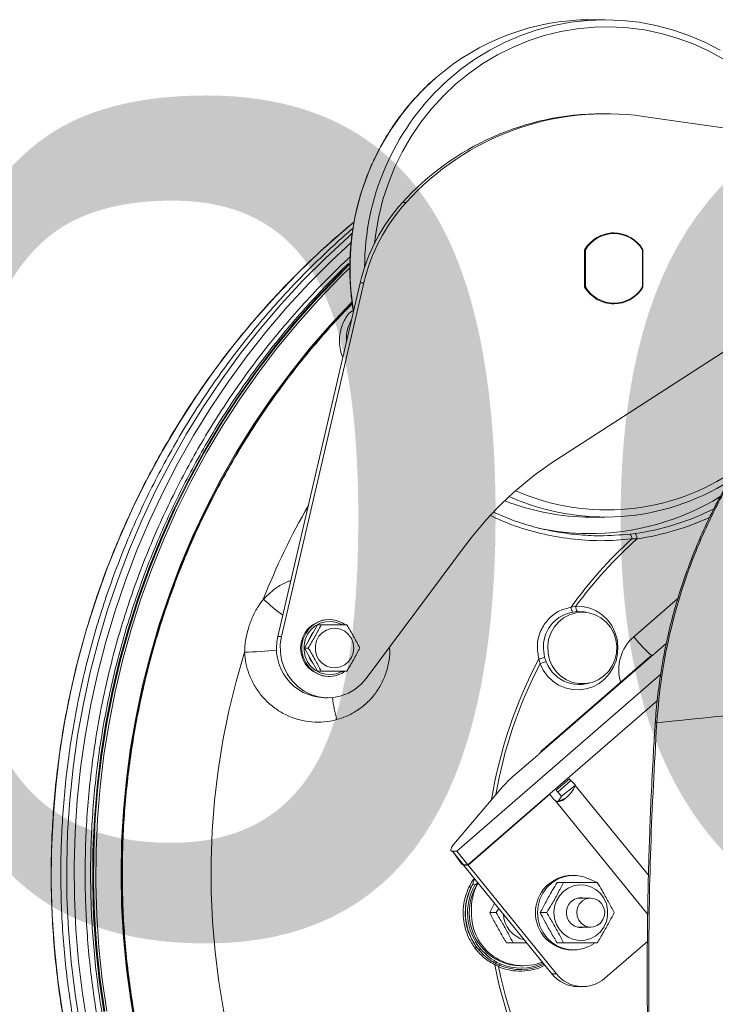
# Model space of a CAD drawing. Header units: millimetres. Extents: x 69081 to 158617, y -37521 to -9534.
# Tile 159 of 256: x 113583 to 113602, y -20038 to -20011. Entities that reach past the tile are written whole.
import ezdxf

# ---------------------------------------------------------------- set-up
doc = ezdxf.new("R2010")
doc.units = ezdxf.units.MM
doc.layers.add('ARCH_wyposażenie', color=8, linetype='Continuous', lineweight=9)
doc.layers.add('JS_DACH', color=3, linetype='Continuous')
doc.layers.add('R-----OP', color=1, linetype='Continuous')
doc.styles.add('SŁAWKA', font='simplex.shx', dxfattribs={"height": 12.5})

# ---------------------------------------------------------------- blocks, each defined once
blk = doc.blocks.new('MASZYNA MYJĄCA')
at = {"layer": 'ARCH_wyposażenie'}
for p, q in [((-24.115, -108.057), (-22.684, -98.146)), ((-14.453, -110.502), (-18.089, -104.865)), ((-9.468, -108.333), (-10.546, -107.09)), ((-9.024, -107.711), (-9.28, -107.415)), ((-8.968, -107.78), (-6.193, -110.976)), ((-8.413, -107.572), (-3.431, -113.311)), ((-3.048, -113.001), (-7.677, -107.668)), ((-20.357, -108.086), (-20.363, -108.072)), ((-20.363, -108.072), (-19.309, -108.072)), ((-19.315, -108.086), (-20.357, -108.086)), ((-19.315, -108.086), (-19.309, -108.072)), ((-8.898, -107.88), (-6.244, -110.937)), ((-2.752, -107.918), (-5.284, -109.979)), ((-4.846, -110.534), (-1.646, -107.938)), ((0.147, -109.147), (-0.893, -107.948)), ((-12.357, -108.433), (-12.374, -108.295)), ((-12.226, -108.239), (-12.219, -108.389)), ((-20.836, -108.894), (-20.836, -108.96)), ((-18.836, -108.96), (-18.836, -108.894)), ((-26.836, -109.145), (-26.836, -109.554)), ((-12.836, -109.554), (-12.836, -109.145)), ((-24.192, -109.228), (-24.192, -109.228)), ((-20.363, -109.716), (-20.357, -109.691)), ((-19.309, -109.716), (-20.363, -109.716)), ((-20.363, -109.716), (-20.363, -109.716)), ((-20.357, -109.691), (-19.315, -109.691)), ((-19.309, -109.716), (-19.315, -109.691)), ((-19.309, -109.716), (-19.309, -109.716)), ((-10.157, -109.682), (-10.157, -109.682)), ((-8.143, -109.682), (-8.162, -109.589)), ((-2.109, -109.544), (-2.109, -109.914)), ((-1.293, -109.914), (-1.293, -109.544)), ((-10.302, -110.098), (-10.326, -109.963)), ((-10.177, -109.92), (-10.163, -110.048)), ((-4.979, -110.371), (-5.284, -109.979)), ((-0.651, -110.078), (-0.651, -110.027)), ((0.381, -109.896), (0.381, -109.768)), ((-5.466, -110.145), (-5.466, -110.145)), ((-5.145, -110.515), (-5.466, -110.145)), ((-5.097, -110.473), (-5.418, -110.103)), ((-4.82, -110.491), (-4.921, -110.253)), ((-2.751, -110.078), (-2.751, -110.078)), ((-5.145, -110.515), (-5.145, -110.515)), ((-4.979, -110.371), (-5.097, -110.473)), ((-4.888, -110.581), (-5.033, -110.699)), ((-3.041, -112.994), (0.024, -110.509)), ((-2.551, -110.308), (-2.551, -110.491)), ((-0.851, -110.308), (-0.851, -110.49)), ((0.024, -110.637), (0.024, -110.509)), ((-8.888, -110.841), (-8.764, -110.799)), ((-5.033, -110.699), (-3.041, -112.994)), ((-5.033, -110.699), (-5.033, -110.699)), ((0.024, -110.637), (-3.041, -113.122)), ((-1.701, -110.782), (-1.701, -110.965)), ((-8.707, -110.97), (-8.843, -111.005)), ((-6.137, -111.036), (-5.577, -111.681)), ((-0.201, -111.514), (-0.201, -111.45)), ((-0.851, -111.731), (-0.851, -111.914)), ((-3.684, -113.353), (-5.187, -112.078)), ((-1.822, -112.134), (-1.701, -112.206)), ((-1.701, -112.206), (-1.701, -112.388)), ((-0.312, -112.197), (-0.261, -112.096)), ((-0.181, -112.141), (-0.235, -112.248)), ((-1.701, -112.388), (-1.965, -112.25)), ((-2.54, -112.717), (-2.48, -112.81)), ((-8.294, -115.864), (-12.078, -113.041)), ((-3.048, -113.001), (-3.431, -113.311)), ((-3.048, -113.13), (-3.048, -113.001)), ((-3.041, -113.122), (-3.041, -112.994)), ((-2.505, -112.864), (-2.666, -112.819)), ((-3.048, -113.13), (-3.431, -113.441)), ((-3.431, -113.441), (-3.061, -113.166)), ((-3.431, -113.311), (-3.431, -113.441)), ((-3.041, -113.122), (-3.041, -113.122)), ((-21.688, -114.848), (-21.688, -114.745)), ((-19.425, -115.932), (-9.478, -118.251)), ((-19.425, -115.932), (-19.425, -116.034)), ((-9.478, -118.353), (-19.425, -116.034)), ((-9.95, -116.935), (-9.95, -116.935)), ((-8.35, -116.935), (-8.35, -116.907)), ((-7.75, -117.038), (-7.75, -116.935)), ((-9.8, -117.134), (-9.8, -117.242)), ((-9.8, -117.242), (-9.8, -117.135)), ((-8.5, -117.242), (-8.5, -117.135)), ((-9.15, -117.605), (-9.8, -117.242)), ((-8.831, -117.426), (-9.15, -117.605)), ((-9.15, -117.605), (-9.15, -117.497)), ((-8.952, -117.493), (-8.831, -117.442)), ((-8.831, -117.442), (-8.831, -117.426)), ((-8.819, -117.435), (-8.831, -117.442)), ((-8.5, -117.242), (-8.819, -117.42)), ((-8.819, -117.42), (-8.819, -117.435)), ((-9.478, -118.251), (-9.478, -118.353))]:
    blk.add_line(p, q, dxfattribs=at)
for points in [[(1.492, -123.922), (0.592, -124.066), (-0.314, -124.175), (-1.224, -124.251), (-2.136, -124.292), (-3.049, -124.3), (-3.961, -124.274), (-4.872, -124.214), (-5.779, -124.12), (-6.683, -123.992), (-7.58, -123.83), (-8.471, -123.636), (-9.353, -123.408), (-10.225, -123.147), (-11.086, -122.855), (-11.935, -122.53), (-12.77, -122.174), (-13.591, -121.787), (-14.395, -121.37), (-15.182, -120.923), (-15.951, -120.447), (-16.701, -119.943), (-17.429, -119.412), (-18.136, -118.853), (-18.82, -118.269), (-19.481, -117.66), (-20.116, -117.026), (-20.726, -116.369), (-20.816, -116.267)], [(1.476, -123.713), (0.579, -123.855), (-0.324, -123.964), (-1.23, -124.04), (-2.138, -124.081), (-3.048, -124.089), (-3.957, -124.063), (-4.864, -124.003), (-5.768, -123.909), (-6.668, -123.782), (-7.562, -123.621), (-8.449, -123.427), (-9.328, -123.2), (-10.197, -122.94), (-11.055, -122.649), (-11.901, -122.325), (-12.733, -121.971), (-13.55, -121.585), (-14.352, -121.17), (-15.136, -120.725), (-15.902, -120.251), (-16.648, -119.748), (-17.374, -119.219), (-18.079, -118.662), (-18.76, -118.08), (-19.418, -117.473), (-20.051, -116.842), (-20.568, -116.289)], [(1.076, -123.17), (0.18, -123.298), (-0.72, -123.393), (-1.623, -123.454), (-2.528, -123.482), (-3.434, -123.475), (-4.338, -123.434), (-5.241, -123.359), (-6.139, -123.251), (-7.033, -123.109), (-7.92, -122.934), (-8.8, -122.725), (-9.67, -122.484), (-10.53, -122.21), (-11.379, -121.904), (-12.214, -121.567), (-13.036, -121.199), (-13.842, -120.8), (-14.632, -120.371), (-15.403, -119.913), (-16.156, -119.426), (-16.889, -118.911), (-17.6, -118.37), (-18.289, -117.802), (-18.955, -117.209), (-19.597, -116.591), (-19.864, -116.319)], [(1.654, -122.343), (0.774, -122.496), (-0.111, -122.616), (-1, -122.702), (-1.892, -122.753), (-2.785, -122.771), (-3.678, -122.754), (-4.571, -122.704), (-5.46, -122.619), (-6.345, -122.501), (-7.224, -122.348), (-8.097, -122.163), (-8.961, -121.944), (-9.816, -121.692), (-10.66, -121.408), (-11.492, -121.092), (-12.31, -120.744), (-13.113, -120.365), (-13.9, -119.956), (-14.669, -119.518), (-15.421, -119.05), (-16.152, -118.554), (-16.863, -118.03), (-17.551, -117.479), (-18.217, -116.903), (-18.858, -116.302), (-18.892, -116.269)], [(1.645, -122.322), (0.768, -122.475), (-0.116, -122.595), (-1.003, -122.68), (-1.893, -122.732), (-2.785, -122.75), (-3.677, -122.733), (-4.567, -122.683), (-5.455, -122.598), (-6.338, -122.48), (-7.216, -122.328), (-8.087, -122.142), (-8.95, -121.924), (-9.803, -121.673), (-10.645, -121.389), (-11.475, -121.073), (-12.292, -120.726), (-13.093, -120.348), (-13.879, -119.94), (-14.647, -119.502), (-15.397, -119.035), (-16.127, -118.54), (-16.836, -118.017), (-17.524, -117.468), (-18.188, -116.893), (-18.828, -116.293), (-18.858, -116.263)], [(1.084, -123.23), (0.187, -123.359), (-0.715, -123.454), (-1.621, -123.516), (-2.528, -123.543), (-3.435, -123.536), (-4.342, -123.495), (-5.246, -123.42), (-6.147, -123.312), (-7.042, -123.169), (-7.931, -122.994), (-8.813, -122.785), (-9.685, -122.543), (-10.547, -122.269), (-11.397, -121.962), (-12.235, -121.624), (-13.058, -121.255), (-13.866, -120.855), (-14.657, -120.425), (-15.43, -119.966), (-16.184, -119.478), (-16.919, -118.963), (-17.632, -118.42), (-18.322, -117.851), (-18.99, -117.256), (-19.633, -116.637), (-19.953, -116.335)], [(1.084, -123.256), (0.187, -123.385), (-0.715, -123.48), (-1.621, -123.541), (-2.528, -123.568), (-3.435, -123.562), (-4.342, -123.521), (-5.246, -123.446), (-6.147, -123.337), (-7.042, -123.195), (-7.931, -123.019), (-8.813, -122.81), (-9.685, -122.569), (-10.547, -122.294), (-11.397, -121.988), (-12.235, -121.65), (-13.058, -121.28), (-13.866, -120.881), (-14.657, -120.451), (-15.43, -119.992), (-16.184, -119.504), (-16.919, -118.988), (-17.632, -118.446), (-18.322, -117.876), (-18.99, -117.282), (-19.633, -116.663), (-19.953, -116.335)], [(-9.029, -119.292), (-8.211, -119.528), (-7.384, -119.731), (-6.548, -119.9), (-5.706, -120.035), (-4.859, -120.136), (-4.008, -120.202), (-3.155, -120.234), (-2.301, -120.231), (-1.448, -120.193), (-0.598, -120.121), (0.249, -120.015), (1.09, -119.874)], [(-25.021, -113.691), (-25.126, -113.576), (-25.44, -113.2), (-25.725, -112.803), (-25.98, -112.388), (-26.204, -111.956), (-26.395, -111.509), (-26.553, -111.051), (-26.676, -110.583), (-26.765, -110.108), (-26.818, -109.627), (-26.836, -109.145), (-26.818, -108.662), (-26.765, -108.182), (-26.676, -107.706), (-26.553, -107.238), (-26.395, -106.78), (-26.204, -106.334), (-25.98, -105.902)], [(-25.725, -105.807), (-25.955, -106.226), (-26.153, -106.66), (-26.318, -107.107), (-26.45, -107.565), (-26.547, -108.03), (-26.609, -108.501), (-26.635, -108.975), (-26.626, -109.449), (-26.582, -109.922), (-26.503, -110.39), (-26.388, -110.852), (-26.24, -111.305), (-26.058, -111.746), (-25.844, -112.173), (-25.599, -112.584), (-25.323, -112.977), (-25.019, -113.349), (-24.688, -113.7), (-24.331, -114.026), (-23.951, -114.327), (-23.55, -114.6), (-23.129, -114.845), (-22.691, -115.06), (-22.239, -115.243), (-21.773, -115.395), (-21.298, -115.513), (-20.815, -115.599), (-20.545, -115.631)], [(-10.326, -109.963), (-10.317, -109.764), (-10.272, -109.57), (-10.193, -109.387), (-10.082, -109.22), (-9.943, -109.074), (-9.78, -108.953), (-9.597, -108.862), (-9.401, -108.803), (-9.197, -108.778), (-8.992, -108.787), (-8.791, -108.831), (-8.602, -108.908), (-8.429, -109.015), (-8.278, -109.15), (-8.154, -109.308), (-8.06, -109.485), (-7.999, -109.675), (-7.973, -109.872), (-7.984, -110.07), (-8.029, -110.264), (-8.109, -110.447), (-8.221, -110.614), (-8.36, -110.759), (-8.524, -110.879), (-8.707, -110.97)], [(-10.158, -109.782), (-10.14, -109.598), (-10.086, -109.42), (-9.998, -109.255), (-9.879, -109.11), (-9.735, -108.988), (-9.569, -108.896), (-9.388, -108.835), (-9.198, -108.809), (-9.007, -108.818), (-8.82, -108.861), (-8.646, -108.938), (-8.49, -109.046), (-8.358, -109.18), (-8.254, -109.336), (-8.183, -109.507), (-8.147, -109.689), (-8.147, -109.875), (-8.183, -110.056), (-8.254, -110.228), (-8.358, -110.384), (-8.49, -110.518), (-8.646, -110.626), (-8.82, -110.703), (-9.007, -110.746), (-9.198, -110.755), (-9.388, -110.729), (-9.569, -110.668), (-9.735, -110.576), (-9.879, -110.454), (-9.998, -110.309), (-10.086, -110.144), (-10.14, -109.966), (-10.158, -109.782)], [(-1.701, -110.581), (-1.533, -110.564), (-1.372, -110.511), (-1.226, -110.427), (-1.103, -110.314), (-1.008, -110.178), (-0.945, -110.025), (-0.917, -109.863), (-0.926, -109.7), (-0.972, -109.541), (-1.051, -109.396), (-1.161, -109.271), (-1.297, -109.172), (-1.451, -109.103), (-1.616, -109.068), (-1.786, -109.068), (-1.952, -109.103), (-2.106, -109.172), (-2.241, -109.271), (-2.351, -109.396), (-2.431, -109.541), (-2.476, -109.7), (-2.485, -109.863), (-2.458, -110.025), (-2.395, -110.178), (-2.3, -110.314), (-2.177, -110.427), (-2.031, -110.511), (-1.87, -110.564), (-1.701, -110.581)], [(-1.33, -109.708), (-1.397, -109.806), (-1.49, -109.882), (-1.603, -109.927), (-1.724, -109.938), (-1.843, -109.914), (-1.949, -109.857), (-2.034, -109.773), (-2.089, -109.668), (-2.109, -109.552), (-2.094, -109.435), (-2.043, -109.328), (-1.962, -109.241), (-1.858, -109.18), (-1.74, -109.151), (-1.619, -109.158), (-1.504, -109.199), (-1.408, -109.27), (-1.337, -109.366), (-1.299, -109.477), (-1.297, -109.595), (-1.33, -109.708)], [(-2.551, -109.359), (-2.641, -109.575), (-2.711, -109.749), (-2.747, -109.933), (-2.747, -110.121), (-2.711, -110.305), (-2.641, -110.479), (-2.539, -110.639), (-2.409, -110.777), (-2.254, -110.89), (-2.081, -110.974), (-1.894, -111.025), (-1.701, -111.042), (-1.508, -111.025), (-1.322, -110.974), (-1.149, -110.89), (-0.994, -110.777), (-0.863, -110.639), (-0.761, -110.479), (-0.691, -110.305), (-0.656, -110.121), (-0.656, -109.933), (-0.691, -109.749), (-0.761, -109.575), (-0.837, -109.451)], [(-10.157, -109.682), (-10.166, -109.732), (-10.177, -109.92)], [(1.098, -124.42), (0.197, -124.549), (-0.708, -124.645), (-1.617, -124.706), (-2.527, -124.733), (-3.437, -124.726), (-4.347, -124.685), (-5.254, -124.61), (-6.158, -124.501), (-7.057, -124.359), (-7.949, -124.182), (-8.833, -123.973), (-9.708, -123.73), (-10.573, -123.455), (-11.427, -123.147), (-12.267, -122.808), (-13.093, -122.438), (-13.904, -122.036), (-14.697, -121.605), (-15.473, -121.144), (-16.23, -120.655), (-16.967, -120.138), (-17.682, -119.593), (-18.375, -119.022), (-19.045, -118.425), (-19.69, -117.804), (-20.31, -117.159), (-20.903, -116.491), (-21.144, -116.206)], [(-3.684, -113.353), (-3.628, -113.398), (-3.578, -113.434), (-3.534, -113.461), (-3.498, -113.477), (-3.469, -113.484), (-3.448, -113.479), (-3.436, -113.465), (-3.431, -113.441)], [(-3.048, -113.13), (-3.053, -113.154), (-3.061, -113.166)], [(-9.478, -118.251), (-9.257, -118.285), (-9.033, -118.284), (-8.812, -118.249), (-8.6, -118.18), (-8.402, -118.079), (-8.223, -117.95), (-8.068, -117.794), (-7.94, -117.616), (-7.843, -117.421), (-7.78, -117.213), (-7.752, -116.999), (-7.759, -116.782), (-7.802, -116.57), (-7.879, -116.367), (-7.989, -116.179), (-8.129, -116.009), (-8.294, -115.864)], [(-9.15, -116.217), (-9.289, -116.234), (-9.42, -116.284), (-9.533, -116.364), (-9.623, -116.469), (-9.683, -116.591), (-9.709, -116.725), (-9.7, -116.86), (-9.657, -116.989), (-9.581, -117.104), (-9.479, -117.197), (-9.356, -117.262), (-9.22, -117.296), (-9.08, -117.296), (-8.944, -117.262), (-8.821, -117.197), (-8.719, -117.104), (-8.643, -116.989), (-8.6, -116.86), (-8.591, -116.725), (-8.617, -116.591), (-8.677, -116.469), (-8.767, -116.364), (-8.88, -116.284), (-9.011, -116.234), (-9.15, -116.217)], [(-8.487, -116.475), (-8.443, -116.545), (-8.379, -116.7), (-8.351, -116.865), (-8.361, -117.032), (-8.407, -117.193), (-8.488, -117.341), (-8.6, -117.469), (-8.738, -117.57), (-8.895, -117.64), (-9.064, -117.676), (-9.236, -117.676), (-9.405, -117.64), (-9.562, -117.57), (-9.7, -117.469), (-9.812, -117.341), (-9.893, -117.193), (-9.939, -117.032), (-9.949, -116.865), (-9.921, -116.7), (-9.857, -116.545), (-9.81, -116.47)], [(-8.487, -116.475), (-8.487, -116.555), (-8.427, -116.7), (-8.401, -116.855), (-8.41, -117.012), (-8.453, -117.163), (-8.529, -117.301), (-8.634, -117.421), (-8.763, -117.516), (-8.911, -117.581), (-9.069, -117.615), (-9.231, -117.615), (-9.389, -117.581), (-9.537, -117.516), (-9.666, -117.421), (-9.771, -117.301), (-9.847, -117.163), (-9.89, -117.012), (-9.899, -116.855), (-9.873, -116.7), (-9.813, -116.555), (-9.802, -116.537)], [(-8.819, -117.435), (-8.751, -117.39), (-8.717, -117.363)]]:
    blk.add_lwpolyline(points, dxfattribs=at)
for centre, radius, start, end in [((-19.429, -109.092), 6.392, 336.3017, 34.5996), ((-19.413, -109.143), 6.576, 335.7985, 32.2102), ((-19.374, -109.573), 7.004, 359.5038, 31.677), ((-19.378, -109.273), 7.072, 7.9485, 27.0545), ((-19.363, -109.235), 7.206, 7.9413, 25.0713), ((-9.927, -108.494), 1.196, 36.6653, 40.9495), ((-6.242, -107.744), 0.803, 175.7813, 178.7327), ((-2.684, -99.891), 12.598, 281.211, 321.5693), ((-2.683, -99.895), 12.5, 281.5472, 321.2769), ((-16.6, -109.114), 7.589, 171.9908, 227.8964), ((-19.882, -108.894), 0.952, 120.3295, 239.6705), ((-19.882, -108.889), 0.933, 120.6635, 239.3365), ((-19.791, -108.889), 0.933, 300.6637, 59.3363), ((-19.79, -108.894), 0.952, 300.3293, 59.6707), ((-12.325, -104.78), 4.56, 308.8094, 318.0638), ((-12.23, -108.454), 0.215, 88.9423, 132.1647), ((-3.06, -100.048), 12.292, 221.7853, 233.7625), ((-12.221, -108.622), 0.234, 89.4669, 125.5734), ((-3.055, -100.039), 12.398, 222.34, 234.2271), ((-0.566, -109.769), 0.946, 308.534, 41.1234), ((-16.576, -109.203), 7.616, 180.1935, 227.8358), ((-20.2, -109.539), 6.636, 180.1332, 221.1219), ((-19.408, -109.551), 6.572, 338.4461, 359.9747), ((-19.322, -109.565), 6.952, 348.1936, 359.4353), ((-9.092, -109.878), 0.969, 321.7468, 11.6781), ((-1.71, -109.819), 0.409, 167.6221, 271.2347), ((-1.69, -109.821), 0.407, 268.3886, 12.7546), ((-10.302, -109.763), 0.201, 263.0812, 308.592), ((-5.609, -110.788), 0.871, 37.8823, 68.0873), ((-0.573, -109.892), 0.954, 308.7272, 359.7703), ((-10.316, -109.838), 0.26, 273.1065, 306.1151), ((-6.105, -109.357), 1.014, 309.0595, 312.6348), ((-1.701, -110.052), 1.05, 181.4262, 358.5738), ((-6.23, -105.187), 9.791, 212.8768, 233.3279), ((-9.135, -109.845), 1.024, 291.286, 321.796), ((-5.783, -109.729), 1.012, 309.0594, 312.639), ((-5.121, -110.725), 0.382, 37.8835, 68.0857), ((-5.011, -110.429), 0.195, 308.9945, 327.2761), ((34.917, -98.891), 45.406, 195.2591, 195.4738), ((-7.955, -110.627), 0.827, 192.0381, 204.5114), ((-1.603, -111.521), 1.505, 336.5911, 26.0735), ((-1.6, -111.527), 1.546, 336.5898, 26.6725), ((-2.828, -99.666), 12.835, 242.0546, 260.7886), ((-2.827, -99.666), 12.742, 242.5155, 260.0748), ((-6.828, -111.63), 0.911, 40.7413, 45.8816), ((-1.665, -111.444), 1.457, 268.5742, 21.5971), ((-1.605, -111.514), 1.465, 336.5894, 25.4426), ((-2.649, -109.194), 3.842, 220.3508, 228.6556), ((-1.677, -111.488), 1.476, 269.0711, 358.9891), ((-1.69, -111.227), 0.777, 272.0819, 346.0134), ((-0.382, -112.336), 0.156, 45.5733, 63.234), ((-0.143, -112.056), 0.213, 232.4485, 244.4978), ((-0.314, -112.237), 0.15, 51.7877, 69.3526), ((-0.128, -112.001), 0.15, 231.7833, 249.357), ((-1.804, -111.367), 1.537, 241.4079, 273.8475), ((-1.703, -111.428), 1.536, 236.9888, 270.0744), ((-1.702, -111.431), 1.642, 240.7102, 309.8082), ((-1.702, -111.422), 1.591, 240.7103, 309.8079), ((-1.702, -111.429), 1.646, 246.4416, 304.0769), ((-0.787, -112.75), 0.148, 22.6327, 45.4657), ((-2.312, -112.921), 0.202, 146.5446, 163.4881), ((-19.864, -109.227), 7.094, 221.2363, 270.2259), ((-19.861, -108.805), 7.106, 223.4348, 269.9805), ((-18.286, -111.009), 5.053, 227.6827, 256.973), ((-18.286, -111.111), 5.053, 227.6828, 256.9729), ((-19.836, -109.088), 7.233, 269.9971, 279.5985), ((-9.786, -116.417), 0.016, 148.5031, 149.1872), ((-9.15, -116.915), 0.8, 181.4753, 358.5247), ((-8.2, -112.973), 3.868, 276.6055, 285.9845), ((-9.786, -117.126), 0.016, 210.239, 210.9195), ((-9.137, -117.008), 1.387, 255.7696, 358.7934), ((-2.918, -99.581), 20.637, 240.2313, 248.3582), ((-9.786, -117.234), 0.016, 210.239, 210.9195), ((-9.156, -116.867), 0.654, 229.2178, 252.4481), ((-14.155, -115.313), 5.005, 316.4277, 324.5758), ((-39.468, -120.769), 30.475, 2.7772, 4.4779)]:
    blk.add_arc(centre, radius, start, end, dxfattribs=at)
blk.add_ellipse((-8.592, -107.612), major_axis=(-1.006, 0.615), ratio=0.957721, start_param=1.251236, end_param=2.455238, dxfattribs=at)
for points, knots in [([(-21.763, -94.854), (-21.676, -95.211), (-21.477, -96.033), (-21.031, -97.281), (-20.452, -98.592), (-19.758, -99.856), (-18.952, -101.064), (-18.038, -102.206), (-17.028, -103.266), (-15.942, -104.221), (-14.787, -105.066), (-13.575, -105.799), (-12.303, -106.424), (-11.005, -106.926), (-9.693, -107.3), (-8.377, -107.565), (-7.487, -107.645), (-7.042, -107.685)], [0, 0, 0, 0, 0.052805, 0.121463, 0.190116, 0.25853, 0.328275, 0.398286, 0.468288, 0.538018, 0.605449, 0.673144, 0.740829, 0.808246, 0.872125, 0.936123, 1, 1, 1, 1]), ([(-21.495, -95.889), (-21.45, -96.044), (-21.352, -96.377), (-21.154, -96.935), (-20.886, -97.619), (-20.586, -98.29), (-20.258, -98.95), (-19.902, -99.596), (-19.518, -100.226), (-19.108, -100.838), (-18.674, -101.43), (-18.216, -102), (-17.736, -102.547), (-17.235, -103.069), (-16.715, -103.566), (-16.174, -104.039), (-15.612, -104.489), (-15.031, -104.913), (-14.433, -105.31), (-13.819, -105.68), (-13.191, -106.022), (-12.55, -106.334), (-11.899, -106.617), (-11.238, -106.869), (-10.57, -107.089), (-9.898, -107.277), (-9.222, -107.433), (-8.538, -107.56), (-7.843, -107.656), (-7.343, -107.709), (-7.076, -107.724), (-7.044, -107.726)], [0, 0, 0, 0, 0.015371, 0.052598, 0.089651, 0.126763, 0.163979, 0.201249, 0.238512, 0.275709, 0.312791, 0.349714, 0.386436, 0.422924, 0.459151, 0.495398, 0.531677, 0.567941, 0.60416, 0.640306, 0.676354, 0.712282, 0.748074, 0.783717, 0.819209, 0.854409, 0.88909, 0.924145, 0.959534, 0.995205, 1, 1, 1, 1]), ([(-20.967, -116.235), (-20.948, -116.258), (-20.747, -116.499), (-20.341, -116.938), (-19.749, -117.551), (-19.132, -118.141), (-18.494, -118.708), (-17.835, -119.253), (-17.155, -119.774), (-16.457, -120.27), (-15.74, -120.742), (-15.006, -121.188), (-14.255, -121.607), (-13.489, -122), (-12.709, -122.365), (-11.916, -122.702), (-11.11, -123.011), (-10.293, -123.292), (-9.466, -123.543), (-8.631, -123.764), (-7.787, -123.956), (-6.937, -124.118), (-6.081, -124.249), (-5.221, -124.351), (-4.357, -124.421), (-3.492, -124.461), (-2.625, -124.47), (-1.759, -124.449), (-0.894, -124.396), (-0.031, -124.313), (0.827, -124.2), (1.681, -124.056), (2.529, -123.882), (3.37, -123.678), (4.203, -123.444), (5.026, -123.181), (5.839, -122.889), (6.64, -122.569), (7.428, -122.22), (8.203, -121.843), (8.963, -121.439), (9.707, -121.009), (10.435, -120.552), (11.145, -120.07), (11.836, -119.563), (12.508, -119.032), (13.159, -118.478), (13.789, -117.9), (14.397, -117.301), (14.981, -116.681), (15.542, -116.04), (16.078, -115.38), (16.59, -114.702), (17.075, -114.006), (17.533, -113.293), (17.965, -112.564), (18.368, -111.821), (18.744, -111.064), (19.091, -110.294), (19.408, -109.513), (19.696, -108.72), (19.953, -107.918), (20.181, -107.108), (20.378, -106.29), (20.543, -105.466), (20.678, -104.636), (20.781, -103.803), (20.853, -102.966), (20.894, -102.127), (20.902, -101.287), (20.88, -100.448), (20.825, -99.61), (20.748, -98.842), (20.676, -98.355), (20.645, -98.145)], [0, 0, 0, 0, 0.0015027, 0.0156018, 0.0297033, 0.0438073, 0.0579138, 0.0720226, 0.0861339, 0.1002475, 0.1143634, 0.1284814, 0.1426016, 0.1567237, 0.1708478, 0.1849737, 0.1991014, 0.2132306, 0.2273613, 0.2414934, 0.2556267, 0.2697611, 0.2838964, 0.2980326, 0.3121695, 0.326307, 0.3404448, 0.3545829, 0.3687212, 0.3828593, 0.3969973, 0.411135, 0.4252721, 0.4394087, 0.4535444, 0.4676793, 0.4818132, 0.4959458, 0.5100772, 0.5242071, 0.5383354, 0.552462, 0.5665869, 0.5807098, 0.5948307, 0.6089495, 0.6230659, 0.6371802, 0.6512921, 0.6654016, 0.6795086, 0.6936131, 0.7077151, 0.7218146, 0.7359115, 0.750006, 0.7640981, 0.7781878, 0.7922752, 0.8063604, 0.8204436, 0.8345248, 0.8486041, 0.8626818, 0.8767581, 0.8908329, 0.9049067, 0.9189795, 0.9330517, 0.9471233, 0.9611946, 0.9752658, 0.9893371, 1, 1, 1, 1]), ([(19.736, -99.859), (19.747, -100.125), (19.768, -100.663), (19.761, -101.473), (19.724, -102.289), (19.656, -103.102), (19.556, -103.913), (19.424, -104.719), (19.262, -105.52), (19.069, -106.315), (18.845, -107.102), (18.59, -107.88), (18.306, -108.649), (17.992, -109.406), (17.65, -110.152), (17.278, -110.885), (16.879, -111.604), (16.451, -112.309), (15.997, -112.997), (15.517, -113.668), (15.011, -114.321), (14.48, -114.956), (13.925, -115.571), (13.346, -116.166), (12.745, -116.739), (12.122, -117.29), (11.478, -117.818), (10.814, -118.322), (10.131, -118.803), (9.431, -119.258), (8.712, -119.687), (7.978, -120.09), (7.229, -120.467), (6.466, -120.816), (5.689, -121.137), (4.901, -121.429), (4.102, -121.694), (3.293, -121.929), (2.476, -122.134), (1.652, -122.31), (0.821, -122.456), (-0.015, -122.572), (-0.855, -122.658), (-1.697, -122.713), (-2.541, -122.737), (-3.385, -122.732), (-4.229, -122.695), (-5.071, -122.628), (-5.909, -122.531), (-6.743, -122.403), (-7.571, -122.246), (-8.393, -122.058), (-9.207, -121.841), (-10.012, -121.595), (-10.807, -121.32), (-11.591, -121.016), (-12.362, -120.684), (-13.12, -120.324), (-13.864, -119.937), (-14.592, -119.524), (-15.304, -119.085), (-15.998, -118.62), (-16.673, -118.13), (-17.33, -117.617), (-17.965, -117.079), (-18.469, -116.625), (-18.754, -116.343), (-18.842, -116.255)], [0, 0, 0, 0, 0.015186, 0.030709, 0.046231, 0.061754, 0.077276, 0.092799, 0.108321, 0.123844, 0.139366, 0.154889, 0.170411, 0.185933, 0.201455, 0.216978, 0.2325, 0.248022, 0.263544, 0.279066, 0.294588, 0.310109, 0.325631, 0.341153, 0.356674, 0.372196, 0.387717, 0.403239, 0.41876, 0.434282, 0.449803, 0.465324, 0.480845, 0.496366, 0.511887, 0.527408, 0.542929, 0.55845, 0.573971, 0.589492, 0.605013, 0.620534, 0.636054, 0.651575, 0.667096, 0.682617, 0.698138, 0.713658, 0.729179, 0.7447, 0.760221, 0.775742, 0.791262, 0.806783, 0.822304, 0.837825, 0.853346, 0.868867, 0.884388, 0.899909, 0.91543, 0.930951, 0.946472, 0.961994, 0.977515, 0.993036, 1, 1, 1, 1]), ([(-19.953, -116.335), (-19.982, -116.355), (-19.762, -116.594), (-19.327, -117.02), (-18.71, -117.598), (-18.068, -118.151), (-17.407, -118.682), (-16.725, -119.189), (-16.025, -119.672), (-15.307, -120.129), (-14.572, -120.56), (-13.821, -120.965), (-13.055, -121.344), (-12.276, -121.694), (-11.483, -122.017), (-10.679, -122.311), (-9.865, -122.577), (-9.04, -122.813), (-8.208, -123.02), (-7.368, -123.197), (-6.521, -123.345), (-5.67, -123.462), (-4.815, -123.549), (-3.957, -123.605), (-3.098, -123.631), (-2.238, -123.626), (-1.379, -123.591), (-0.522, -123.525), (0.332, -123.429), (1.182, -123.303), (2.026, -123.146), (2.864, -122.96), (3.694, -122.744), (4.516, -122.498), (5.328, -122.224), (6.128, -121.921), (6.917, -121.589), (7.692, -121.23), (8.453, -120.844), (9.2, -120.431), (9.929, -119.991), (10.642, -119.526), (11.337, -119.036), (12.012, -118.522), (12.667, -117.984), (13.302, -117.423), (13.915, -116.84), (14.505, -116.235), (15.072, -115.61), (15.614, -114.965), (16.132, -114.302), (16.624, -113.62), (17.09, -112.922), (17.53, -112.207), (17.941, -111.477), (18.325, -110.733), (18.68, -109.976), (19.006, -109.207), (19.303, -108.427), (19.57, -107.637), (19.806, -106.837), (20.013, -106.03), (20.187, -105.217), (20.321, -104.473), (20.382, -104), (20.408, -103.801)], [0, 0, 0, 0, 0.002549, 0.018708, 0.034868, 0.051028, 0.067188, 0.083348, 0.099508, 0.115669, 0.131829, 0.14799, 0.16415, 0.180311, 0.196472, 0.212633, 0.228794, 0.244955, 0.261116, 0.277277, 0.293439, 0.3096, 0.325761, 0.341923, 0.358084, 0.374245, 0.390407, 0.406568, 0.42273, 0.438891, 0.455052, 0.471214, 0.487375, 0.503536, 0.519697, 0.535859, 0.55202, 0.568181, 0.584342, 0.600502, 0.616663, 0.632824, 0.648984, 0.665145, 0.681305, 0.697466, 0.713626, 0.729786, 0.745945, 0.762105, 0.778265, 0.794424, 0.810584, 0.826743, 0.842902, 0.859061, 0.87522, 0.891378, 0.907537, 0.923696, 0.939854, 0.956012, 0.972171, 0.988329, 1, 1, 1, 1]), ([(-20.159, -116.318), (-20.081, -116.403), (-19.812, -116.696), (-19.328, -117.174), (-18.709, -117.751), (-18.068, -118.305), (-17.407, -118.836), (-16.725, -119.343), (-16.025, -119.825), (-15.307, -120.283), (-14.572, -120.714), (-13.821, -121.119), (-13.055, -121.497), (-12.276, -121.848), (-11.483, -122.17), (-10.679, -122.465), (-9.865, -122.73), (-9.04, -122.967), (-8.208, -123.174), (-7.368, -123.351), (-6.521, -123.498), (-5.67, -123.615), (-4.815, -123.702), (-3.957, -123.758), (-3.098, -123.784), (-2.238, -123.78), (-1.379, -123.744), (-0.522, -123.679), (0.332, -123.582), (1.182, -123.456), (2.026, -123.3), (2.864, -123.113), (3.694, -122.897), (4.516, -122.652), (5.328, -122.377), (6.128, -122.074), (6.917, -121.743), (7.692, -121.384), (8.453, -120.997), (9.2, -120.584), (9.929, -120.145), (10.642, -119.68), (11.337, -119.19), (12.012, -118.675), (12.667, -118.137), (13.302, -117.576), (13.915, -116.993), (14.505, -116.389), (15.072, -115.764), (15.614, -115.119), (16.132, -114.455), (16.624, -113.774), (17.09, -113.075), (17.53, -112.36), (17.941, -111.631), (18.325, -110.887), (18.68, -110.13), (19.006, -109.361), (19.303, -108.58), (19.57, -107.79), (19.805, -106.991), (19.959, -106.41), (20.027, -106.094), (20.036, -106.049)], [0, 0, 0, 0, 0.006937, 0.023721, 0.040506, 0.05729, 0.074074, 0.090859, 0.107644, 0.124428, 0.141213, 0.157998, 0.174783, 0.191569, 0.208354, 0.225139, 0.241925, 0.25871, 0.275496, 0.292282, 0.309067, 0.325853, 0.342639, 0.359425, 0.376211, 0.392997, 0.409783, 0.426568, 0.443354, 0.46014, 0.476926, 0.493712, 0.510498, 0.527283, 0.544069, 0.560855, 0.57764, 0.594426, 0.611211, 0.627997, 0.644782, 0.661567, 0.678352, 0.695137, 0.711922, 0.728706, 0.745491, 0.762275, 0.77906, 0.795844, 0.812628, 0.829412, 0.846196, 0.862979, 0.879763, 0.896546, 0.913329, 0.930112, 0.946895, 0.963678, 0.980461, 0.997244, 1, 1, 1, 1]), ([(-8.968, -107.78), (-8.957, -107.796), (-8.934, -107.829), (-8.912, -107.863), (-8.901, -107.875), (-8.898, -107.88)], [0, 0, 0, 0, 0.365269, 0.773734, 1, 1, 1, 1]), ([(-7.044, -107.726), (-6.972, -107.73), (-6.626, -107.756), (-5.892, -107.796), (-4.61, -107.861), (-2.981, -107.918), (-1.12, -107.953), (0.74, -107.956), (2.6, -107.929), (4.458, -107.868), (5.94, -107.799), (6.801, -107.741), (7.045, -107.724)], [0, 0, 0, 0, 0.015468, 0.07373, 0.156416, 0.288566, 0.420564, 0.552451, 0.684368, 0.81633, 0.948116, 1, 1, 1, 1]), ([(-7.042, -107.685), (-5.872, -107.749), (-3.531, -107.879), (-0.01, -107.925), (3.517, -107.88), (5.867, -107.749), (7.042, -107.684)], [0, 0, 0, 0, 0.249474, 0.498951, 0.749478, 1, 1, 1, 1]), ([(-12.974, -112.285), (-12.897, -112.105), (-12.737, -111.736), (-12.557, -111.155), (-12.418, -110.547), (-12.334, -109.924), (-12.294, -109.214), (-12.334, -108.718), (-12.357, -108.433)], [0, 0, 0, 0, 0.147724, 0.303885, 0.460045, 0.620789, 0.781532, 1, 1, 1, 1]), ([(-12.219, -108.389), (-12.195, -108.68), (-12.15, -109.253), (-12.21, -110.113), (-12.361, -110.951), (-12.579, -111.71), (-12.787, -112.169), (-12.877, -112.368)], [0, 0, 0, 0, 0.215534, 0.423596, 0.632334, 0.840405, 1, 1, 1, 1]), ([(-1.701, -108.884), (-1.803, -108.938), (-2.009, -109.045), (-2.295, -109.205), (-2.475, -109.313), (-2.551, -109.359)], [0, 0, 0, 0, 0.360935, 0.729289, 1, 1, 1, 1]), ([(-0.851, -109.359), (-0.953, -109.298), (-1.159, -109.176), (-1.445, -109.017), (-1.625, -108.924), (-1.701, -108.884)], [0, 0, 0, 0, 0.3608, 0.72902, 1, 1, 1, 1]), ([(-2.551, -109.359), (-2.551, -109.389), (-2.551, -109.536), (-2.551, -109.81), (-2.551, -110.097), (-2.551, -110.261), (-2.551, -110.308)], [0, 0, 0, 0, 0.100521, 0.499956, 0.857179, 1, 1, 1, 1]), ([(-0.851, -110.308), (-0.851, -110.282), (-0.851, -110.118), (-0.851, -109.844), (-0.851, -109.55), (-0.851, -109.401), (-0.851, -109.359)], [0, 0, 0, 0, 0.0776811, 0.4999102, 0.8576387, 1, 1, 1, 1]), ([(-5.284, -109.979), (-5.291, -109.982), (-5.305, -109.986), (-5.335, -110.015), (-5.371, -110.055), (-5.403, -110.088), (-5.418, -110.103)], [0, 0, 0, 0, 0.281057, 0.547625, 0.788361, 1, 1, 1, 1]), ([(-8.843, -111.005), (-8.967, -111.027), (-9.22, -111.073), (-9.606, -110.984), (-9.942, -110.779), (-10.199, -110.474), (-10.268, -110.223), (-10.302, -110.098)], [0, 0, 0, 0, 0.191896, 0.393533, 0.595369, 0.797668, 1, 1, 1, 1]), ([(-10.163, -110.048), (-10.133, -110.158), (-10.073, -110.377), (-9.848, -110.645), (-9.554, -110.824), (-9.217, -110.901), (-8.996, -110.861), (-8.888, -110.841)], [0, 0, 0, 0, 0.20233, 0.404631, 0.606469, 0.808106, 1, 1, 1, 1]), ([(-4.846, -110.534), (-4.84, -110.513), (-4.826, -110.466), (-4.838, -110.39), (-4.869, -110.315), (-4.904, -110.274), (-4.921, -110.253)], [0, 0, 0, 0, 0.211595, 0.452372, 0.718892, 1, 1, 1, 1]), ([(-4.979, -110.371), (-4.981, -110.372), (-4.984, -110.373), (-4.996, -110.381), (-5.019, -110.402), (-5.055, -110.435), (-5.082, -110.46), (-5.097, -110.473)], [0, 0, 0, 0, 0.1034586, 0.2103799, 0.4421856, 0.7066011, 1, 1, 1, 1]), ([(-2.551, -110.308), (-2.449, -110.361), (-2.243, -110.468), (-1.957, -110.628), (-1.777, -110.736), (-1.701, -110.782)], [0, 0, 0, 0, 0.361141, 0.729703, 1, 1, 1, 1]), ([(-1.701, -110.965), (-1.803, -110.912), (-2.009, -110.804), (-2.295, -110.645), (-2.475, -110.536), (-2.551, -110.491)], [0, 0, 0, 0, 0.360935, 0.729289, 1, 1, 1, 1]), ([(-1.701, -110.782), (-1.599, -110.721), (-1.393, -110.599), (-1.107, -110.44), (-0.927, -110.347), (-0.851, -110.308)], [0, 0, 0, 0, 0.361008, 0.729436, 1, 1, 1, 1]), ([(-0.851, -110.49), (-0.953, -110.551), (-1.159, -110.674), (-1.445, -110.833), (-1.625, -110.926), (-1.701, -110.965)], [0, 0, 0, 0, 0.3608, 0.72902, 1, 1, 1, 1]), ([(-21.144, -116.206), (-20.97, -116.413), (-20.615, -116.834), (-20.049, -117.446), (-19.453, -118.048), (-18.834, -118.627), (-18.194, -119.185), (-17.533, -119.719), (-16.853, -120.23), (-16.153, -120.716), (-15.436, -121.177), (-14.701, -121.612), (-13.951, -122.021), (-13.185, -122.403), (-12.406, -122.757), (-11.613, -123.084), (-10.809, -123.382), (-9.994, -123.652), (-9.169, -123.892), (-8.336, -124.103), (-7.495, -124.285), (-6.648, -124.436), (-5.796, -124.558), (-4.939, -124.649), (-4.08, -124.709), (-3.219, -124.74), (-2.358, -124.739), (-1.497, -124.708), (-0.638, -124.647), (0.218, -124.555), (1.07, -124.433), (1.917, -124.28), (2.758, -124.098), (3.591, -123.886), (4.415, -123.645), (5.23, -123.375), (6.034, -123.076), (6.826, -122.748), (7.605, -122.393), (8.371, -122.01), (9.121, -121.601), (9.855, -121.165), (10.572, -120.703), (11.271, -120.217), (11.951, -119.705), (12.611, -119.17), (13.251, -118.612), (13.869, -118.032), (14.464, -117.43), (15.037, -116.808), (15.585, -116.165), (16.109, -115.504), (16.607, -114.825), (17.079, -114.128), (17.524, -113.415), (17.942, -112.687), (18.331, -111.943), (18.625, -111.339), (18.779, -110.979), (18.823, -110.875)], [0, 0, 0, 0, 0.0170023, 0.0347433, 0.0524844, 0.0702257, 0.0879671, 0.1057085, 0.1234502, 0.141192, 0.1589339, 0.1766759, 0.1944181, 0.2121604, 0.2299027, 0.2476452, 0.2653877, 0.2831304, 0.3008731, 0.3186159, 0.3363587, 0.3541016, 0.3718446, 0.3895876, 0.4073306, 0.4250737, 0.4428167, 0.4605598, 0.4783029, 0.496046, 0.5137891, 0.5315321, 0.5492751, 0.5670181, 0.5847611, 0.602504, 0.6202468, 0.6379895, 0.6557322, 0.6734748, 0.6912173, 0.7089597, 0.726702, 0.7444442, 0.7621863, 0.7799282, 0.7976701, 0.8154118, 0.8331533, 0.8508948, 0.8686361, 0.8863772, 0.9041182, 0.9218591, 0.9395998, 0.9573404, 0.9750808, 0.9928211, 1, 1, 1, 1]), ([(-6.193, -110.976), (-6.204, -110.968), (-6.226, -110.95), (-6.242, -110.939), (-6.243, -110.937), (-6.244, -110.937)], [0, 0, 0, 0, 0.365429, 0.773746, 1, 1, 1, 1]), ([(-0.851, -111.731), (-0.851, -111.698), (-0.851, -111.568), (-0.851, -111.441), (-0.851, -111.347)], [0, 0, 0, 0, 0.253423, 1, 1, 1, 1]), ([(-1.701, -112.206), (-1.599, -112.145), (-1.394, -112.022), (-1.108, -111.863), (-0.928, -111.77), (-0.851, -111.731)], [0, 0, 0, 0, 0.360933, 0.729289, 1, 1, 1, 1]), ([(-0.851, -111.914), (-0.953, -111.975), (-1.159, -112.097), (-1.445, -112.256), (-1.625, -112.349), (-1.701, -112.388)], [0, 0, 0, 0, 0.361141, 0.729702, 1, 1, 1, 1]), ([(-0.683, -112.644), (-0.635, -112.6), (-0.515, -112.492), (-0.395, -112.337), (-0.329, -112.226), (-0.312, -112.197)], [0, 0, 0, 0, 0.33615, 0.824293, 1, 1, 1, 1]), ([(-0.273, -112.225), (-0.29, -112.255), (-0.356, -112.371), (-0.478, -112.534), (-0.601, -112.647), (-0.651, -112.693)], [0, 0, 0, 0, 0.1752224, 0.663234, 1, 1, 1, 1]), ([(-0.221, -112.119), (-0.235, -112.148), (-0.251, -112.184), (-0.27, -112.219), (-0.273, -112.225)], [0, 0, 0, 0, 0.829056, 1, 1, 1, 1]), ([(-0.235, -112.248), (-0.292, -112.347), (-0.415, -112.559), (-0.603, -112.719), (-0.703, -112.805)], [0, 0, 0, 0, 0.4635288, 1, 1, 1, 1]), ([(-2.36, -112.937), (-2.282, -112.968), (-2.126, -113.029), (-1.849, -113.079), (-1.561, -113.082), (-1.273, -113.028), (-1.014, -112.937), (-0.859, -112.841), (-0.78, -112.792)], [0, 0, 0, 0, 0.151417, 0.302833, 0.505958, 0.668709, 0.831461, 1, 1, 1, 1]), ([(-0.78, -112.792), (-0.774, -112.788), (-0.766, -112.782), (-0.755, -112.774), (-0.747, -112.769), (-0.742, -112.766), (-0.739, -112.763), (-0.737, -112.762), (-0.736, -112.761), (-0.735, -112.76), (-0.734, -112.76), (-0.733, -112.759), (-0.733, -112.759), (-0.733, -112.759), (-0.733, -112.759), (-0.733, -112.759), (-0.733, -112.759), (-0.733, -112.759), (-0.733, -112.759)], [0, 0, 0, 0, 0.329406, 0.549932, 0.697626, 0.796583, 0.862922, 0.907434, 0.937342, 0.95751, 0.971149, 0.98041, 0.986757, 0.992649, 0.99577, 0.997933, 0.999478, 1, 1, 1, 1]), ([(-0.733, -112.759), (-0.718, -112.748), (-0.69, -112.727), (-0.664, -112.704), (-0.651, -112.693)], [0, 0, 0, 0, 0.512342, 1, 1, 1, 1]), ([(-0.703, -112.805), (-0.705, -112.803), (-0.709, -112.798), (-0.716, -112.788), (-0.724, -112.775), (-0.73, -112.765), (-0.732, -112.761), (-0.733, -112.759)], [0, 0, 0, 0, 0.091097, 0.294534, 0.529698, 0.764843, 1, 1, 1, 1]), ([(-2.434, -112.964), (-2.49, -112.936), (-2.572, -112.895), (-2.643, -112.837), (-2.666, -112.819)], [0, 0, 0, 0, 0.67436, 1, 1, 1, 1]), ([(-2.505, -112.864), (-2.49, -112.872), (-2.46, -112.89), (-2.428, -112.906), (-2.412, -112.914)], [0, 0, 0, 0, 0.487673, 1, 1, 1, 1]), ([(-0.703, -112.805), (-0.8, -112.869), (-0.974, -112.983), (-1.26, -113.083), (-1.557, -113.139), (-1.861, -113.137), (-2.158, -113.078), (-2.34, -113.01), (-2.429, -112.967), (-2.434, -112.964)], [0, 0, 0, 0, 0.190192, 0.342294, 0.494395, 0.684229, 0.836939, 0.989651, 1, 1, 1, 1]), ([(-2.412, -112.914), (-2.413, -112.916), (-2.414, -112.92), (-2.419, -112.931), (-2.425, -112.945), (-2.43, -112.956), (-2.434, -112.963), (-2.434, -112.964)], [0, 0, 0, 0, 0.235162, 0.470335, 0.705475, 0.90893, 1, 1, 1, 1]), ([(-2.412, -112.914), (-2.412, -112.914), (-2.412, -112.914), (-2.412, -112.914), (-2.412, -112.914), (-2.411, -112.914), (-2.406, -112.916), (-2.388, -112.924), (-2.372, -112.932), (-2.36, -112.937)], [0, 0, 0, 0, 0.001624, 0.003686, 0.007581, 0.021606, 0.077211, 0.298664, 1, 1, 1, 1]), ([(-25.199, -113.903), (-25.195, -113.912), (-25.097, -114.033), (-24.879, -114.256), (-24.544, -114.575), (-24.184, -114.869), (-23.806, -115.14), (-23.409, -115.385), (-22.996, -115.604), (-22.569, -115.796), (-22.13, -115.959), (-21.68, -116.094), (-21.222, -116.199), (-20.758, -116.274), (-20.295, -116.318), (-19.904, -116.33), (-19.512, -116.324), (-19.116, -116.295), (-18.792, -116.259), (-18.628, -116.225), (-18.616, -116.223)], [0, 0, 0, 0, 0.001094, 0.065214, 0.129341, 0.193474, 0.257612, 0.321756, 0.385906, 0.450061, 0.51422, 0.578384, 0.64255, 0.70672, 0.770893, 0.832701, 0.8669, 0.931067, 0.995243, 1, 1, 1, 1]), ([(-9.17, -115.211), (-9.136, -115.208), (-8.987, -115.195), (-8.722, -115.232), (-8.387, -115.32), (-8.073, -115.468), (-7.788, -115.664), (-7.542, -115.907), (-7.354, -116.168), (-7.218, -116.432), (-7.163, -116.605), (-7.135, -116.691)], [0, 0, 0, 0, 0.03721, 0.1638329, 0.2904549, 0.417409, 0.5443641, 0.6714935, 0.7986244, 0.8993125, 1, 1, 1, 1]), ([(-9.8, -116.409), (-9.693, -116.346), (-9.476, -116.218), (-9.259, -116.104), (-9.15, -116.046)], [0, 0, 0, 0, 0.495217, 1, 1, 1, 1]), ([(-9.15, -116.046), (-9.043, -116.103), (-8.826, -116.217), (-8.609, -116.344), (-8.5, -116.409)], [0, 0, 0, 0, 0.495216, 1, 1, 1, 1]), ([(-17.323, -116.524), (-17.336, -116.53), (-17.427, -116.57), (-17.589, -116.607), (-17.808, -116.628), (-18.064, -116.605), (-18.309, -116.521), (-18.536, -116.385), (-18.643, -116.291), (-18.63, -116.22)], [0, 0, 0, 0, 0.027807, 0.198534, 0.34786, 0.497096, 0.740732, 0.870473, 1, 1, 1, 1]), ([(-18.392, -116.275), (-18.357, -116.294), (-18.218, -116.366), (-18.012, -116.43), (-17.845, -116.42), (-17.786, -116.416)], [0, 0, 0, 0, 0.181345, 0.710529, 1, 1, 1, 1]), ([(-9.8, -117.134), (-9.8, -117.027), (-9.8, -116.81), (-9.8, -116.571), (-9.8, -116.439), (-9.8, -116.409)], [0, 0, 0, 0, 0.433085, 0.872556, 1, 1, 1, 1]), ([(-8.5, -116.409), (-8.5, -116.439), (-8.5, -116.569), (-8.5, -116.809), (-8.5, -117.025), (-8.5, -117.135)], [0, 0, 0, 0, 0.127553, 0.560371, 1, 1, 1, 1]), ([(-7.135, -116.691), (-7.114, -116.781), (-7.068, -116.984), (-7.056, -117.308), (-7.097, -117.653), (-7.199, -117.987), (-7.354, -118.3), (-7.562, -118.583), (-7.813, -118.828), (-8.102, -119.027), (-8.408, -119.17), (-8.72, -119.262), (-8.926, -119.282), (-9.029, -119.292)], [0, 0, 0, 0, 0.075846, 0.170323, 0.264803, 0.359602, 0.454402, 0.549168, 0.64393, 0.738373, 0.832812, 0.916407, 1, 1, 1, 1]), ([(-9.15, -117.497), (-9.257, -117.434), (-9.474, -117.306), (-9.691, -117.192), (-9.8, -117.135)], [0, 0, 0, 0, 0.4952173, 1, 1, 1, 1]), ([(-8.5, -117.135), (-8.607, -117.191), (-8.824, -117.305), (-9.041, -117.433), (-9.15, -117.497)], [0, 0, 0, 0, 0.4952155, 1, 1, 1, 1]), ([(-10.529, -118.763), (-10.645, -118.638), (-10.841, -118.429), (-10.997, -118.152), (-11.041, -118.015), (-11.05, -117.987)], [0, 0, 0, 0, 0.5420416, 0.9057938, 1, 1, 1, 1]), ([(-9.029, -119.292), (-9.142, -119.285), (-9.369, -119.27), (-9.703, -119.192), (-10.025, -119.072), (-10.302, -118.927), (-10.462, -118.811), (-10.529, -118.763)], [0, 0, 0, 0, 0.208876, 0.421593, 0.631972, 0.846122, 1, 1, 1, 1])]:
    blk.add_open_spline(points, degree=3, knots=knots, dxfattribs=at)
blk.add_open_spline([(-7.511, -102.535), (-7.387, -104.251), (-7.232, -105.967), (-7.042, -107.685)], degree=3, dxfattribs=at)

msp = doc.modelspace()

# ---------------------------------------------------------------- block references
at = {"layer": 'JS_DACH', "rotation": 270.0000000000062}
msp.add_blockref('MASZYNA MYJĄCA', (113708.2234, -20037.6197), dxfattribs=at)

# ---------------------------------------------------------------- texts
at = {"layer": 'R-----OP', "insert": (113574.4549, -20006.3591), "char_height": 30, "width": 261.963804, "attachment_point": 1, "style": 'SŁAWKA'}
msp.add_mtext('{\\fArial|b0|i0|c238|p34;\\C251;pom. gosp.}', dxfattribs=at)

doc.saveas('drawing.dxf')
